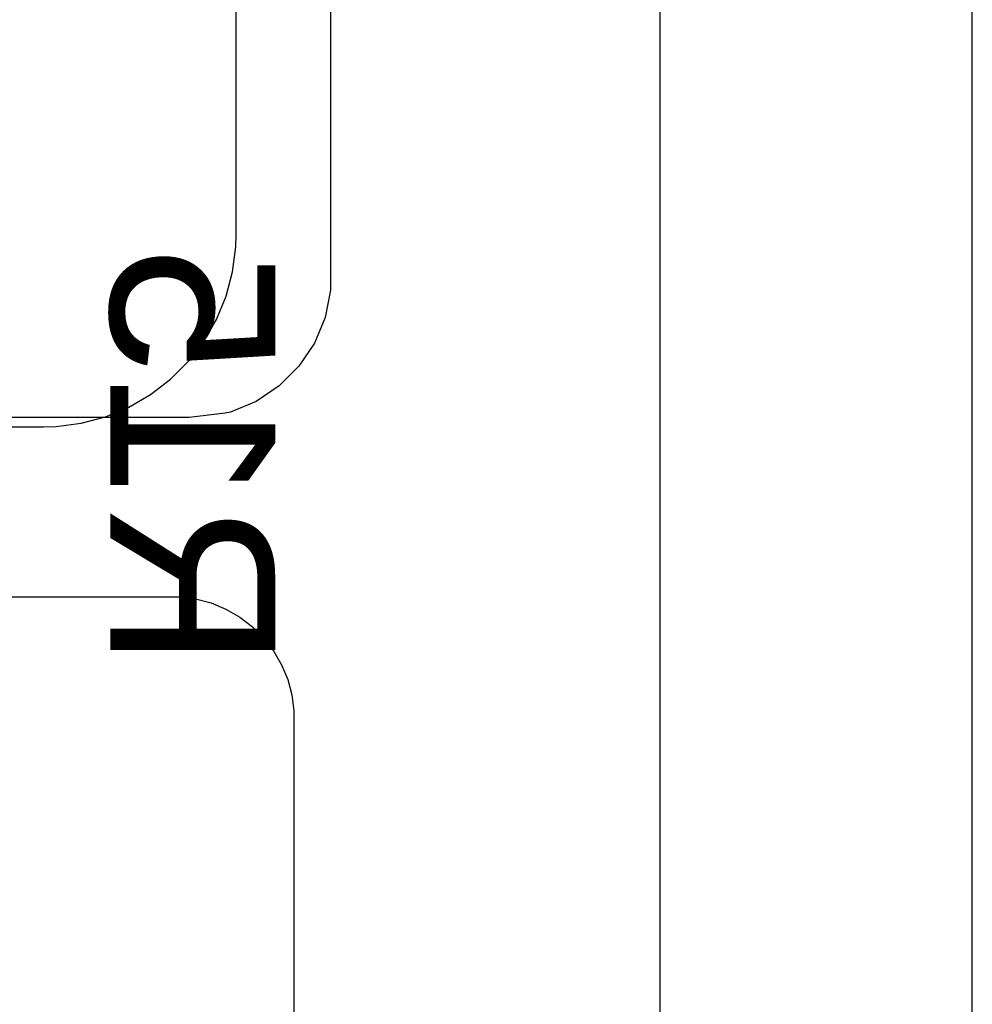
# Model space of a CAD drawing. Header units: inches. Extents: x 0 to 11.2, y -0.2 to 5.5.
# Tile 12 of 57: x 1.394 to 1.596, y 0.804 to 1.014. Entities that reach past the tile are written whole.
import ezdxf

# ---------------------------------------------------------------- set-up
doc = ezdxf.new("R2010")
doc.units = ezdxf.units.IN
doc.header["$MEASUREMENT"] = 0
for name, color, linetype in [('Bottom Layer', 5, 'Continuous'), ('Bottom Overlay', 54, 'Continuous'), ('Top Layer', 1, 'Continuous')]:
    doc.layers.add(name, color=color, linetype=linetype)
doc.styles.add('Arial', font='txt', dxfattribs={"height": 0.2})

msp = doc.modelspace()

# ---------------------------------------------------------------- linework, layer by layer
at = {"layer": 'Bottom Layer'}
for p, q in [((1.46, 1.065), (1.46, 0.95905)), ((1.46, 0.95905), (1.46, 0.9561)), ((1.46, 0.9561), (1.45885, 0.9503)), ((1.45885, 0.9503), (1.45659, 0.94484)), ((1.45659, 0.94484), (1.4533, 0.93993)), ((1.4533, 0.93993), (1.44912, 0.93575)), ((1.44912, 0.93575), (1.44421, 0.93247)), ((1.44421, 0.93247), (1.43875, 0.93021)), ((1.43, 0.92905), (1.2575, 0.92906)), ((1.43762, 0.92998), (1.43, 0.92905)), ((1.43875, 0.93021), (1.43762, 0.92998)), ((1.31979, 0.891), (1.42799, 0.891)), ((1.42799, 0.891), (1.43136, 0.89056)), ((1.43136, 0.89056), (1.43465, 0.88968)), ((1.43465, 0.88968), (1.43779, 0.88837)), ((1.43779, 0.88837), (1.44073, 0.88667)), ((1.44073, 0.88667), (1.44343, 0.8846)), ((1.44343, 0.8846), (1.44584, 0.8822)), ((1.44584, 0.8822), (1.44791, 0.8795)), ((1.44791, 0.8795), (1.44961, 0.87656)), ((1.44961, 0.87656), (1.45091, 0.87342)), ((1.45091, 0.87342), (1.45179, 0.87013)), ((1.45179, 0.87013), (1.45223, 0.86676)), ((1.45223, 0.86676), (1.45223, 0.66836))]:
    msp.add_line(p, q, dxfattribs=at)
at = {"layer": 'Top Layer'}
for p, q in [((1.44, 0.968), (1.44, 1.47)), ((1.53, 1.42), (1.53, 0.97077)), ((1.59636, 0.25536), (1.59636, 1.35617)), ((1.53, 0.97077), (1.53, 0.528)), ((1.43991, 0.96532), (1.44, 0.968)), ((1.43921, 0.96001), (1.43991, 0.96532)), ((1.43783, 0.95484), (1.43921, 0.96001)), ((1.43578, 0.94989), (1.43783, 0.95484)), ((1.4331, 0.94525), (1.43578, 0.94989)), ((1.42984, 0.941), (1.4331, 0.94525)), ((1.42605, 0.93722), (1.42984, 0.941)), ((1.4218, 0.93396), (1.42605, 0.93722)), ((1.41716, 0.93128), (1.4218, 0.93396)), ((1.41222, 0.92923), (1.41716, 0.93128)), ((1.40704, 0.92784), (1.41222, 0.92923)), ((1.311, 0.92705), (1.39905, 0.92705)), ((1.39905, 0.92705), (1.40173, 0.92714)), ((1.40173, 0.92714), (1.40704, 0.92784))]:
    msp.add_line(p, q, dxfattribs=at)

# ---------------------------------------------------------------- texts
at = {"layer": 'Bottom Overlay', "style": 'Arial', "text_generation_flag": 2}
msp.add_text('R15', height=0.035, rotation=270, dxfattribs=at).set_placement((1.41326, 0.87566))

doc.saveas('drawing.dxf')
